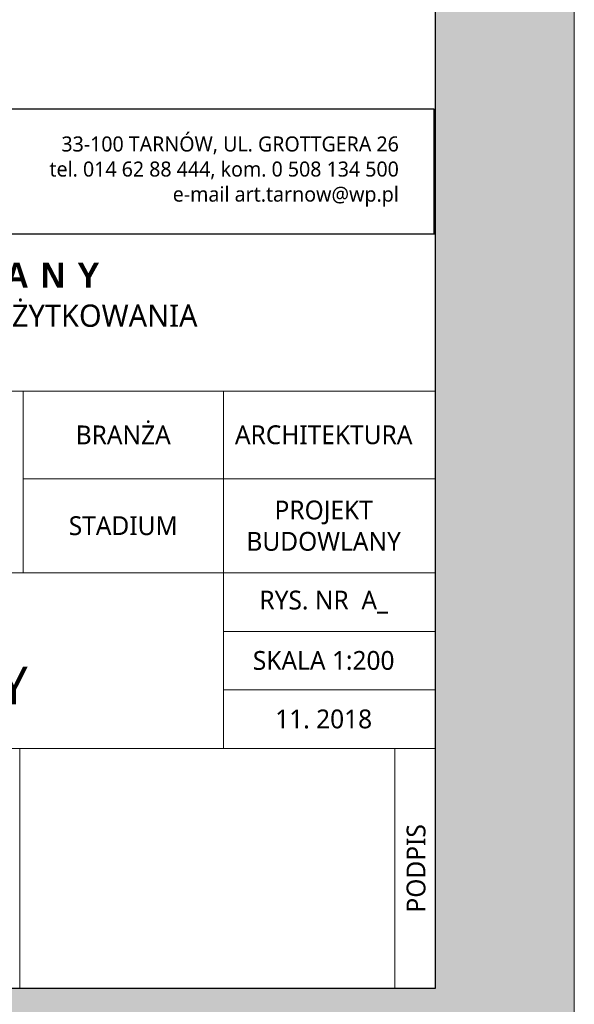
# Model space of a CAD drawing. Header units: millimetres. Extents: x -221 to 149158, y -114258 to 0.
# Tile 165 of 219: x 104106 to 104903, y -56049 to -54635. Entities that reach past the tile are written whole.
import ezdxf

# ---------------------------------------------------------------- set-up
doc = ezdxf.new("R2010")
doc.units = ezdxf.units.MM
doc.layers.get('0').update_dxf_attribs({"lineweight": 0})
doc.layers.add('A-opisram.ART', color=250, linetype='Continuous', lineweight=0)
doc.layers.add('opis..KF', color=250, linetype='Continuous', lineweight=15)
doc.layers.add('A-pomocram.ART', color=254, linetype='Continuous', lineweight=0, plot=False)
doc.layers.add('A-przekrycieram.ART', color=7, linetype='Continuous', lineweight=0, true_color=0xffffff)
doc.styles.add('ARCH', font='segoeuil.ttf')

# ---------------------------------------------------------------- blocks, each defined once
blk = doc.blocks.new('*U1674')
at = {"layer": 'A-przekrycieram.ART'}
h = blk.add_hatch(color=256, dxfattribs=at)
h.dxf.hatch_style = 1
h.paths.add_polyline_path([(0, 4200), (5940, 4200), (5940, 0), (0, 0)])
h.paths.add_polyline_path([(200, 4100), (5840, 4100), (5840, 100), (200, 100)], flags=16)
at = {"layer": 'A-opisram.ART', "lineweight": 30}
blk.add_lwpolyline([(200, 4100), (5840, 4100), (5840, 100), (200, 100)], close=True, dxfattribs=at)
at = {"layer": 'A-pomocram.ART'}
blk.add_lwpolyline([(0, 4200), (5940, 4200), (5940, 0), (0, 0)], close=True, dxfattribs=at)
blk = doc.blocks.new('A$C3E4B4AA6')
at = {"layer": 'opis..KF', "lineweight": 30}
blk.add_lwpolyline([(0, 100), (933, 100), (933, 0), (0, 0)], close=True, dxfattribs=at)
at = {"layer": 'opis..KF', "insert": (905, 50), "char_height": 12, "width": 336.0963, "attachment_point": 6, "style": 'ARCH'}
blk.add_mtext('33-100 TARNÓW, UL. GROTTGERA 26\\Ptel. 014 62 88 444, kom. 0 508 134 500\\Pe-mail art.tarnow@wp.pl', dxfattribs=at)

msp = doc.modelspace()

# ---------------------------------------------------------------- linework, layer by layer
at = {"layer": 'opis..KF'}
for points in [[(104702.86, -54943.26), (103021.73, -54943.26), (103021.73, -55168.26), (104702.86, -55168.26)], [(103327.73, -55168.26), (104110.73, -55168.26), (104110.73, -55429.26), (103327.73, -55429.26)], [(104110.73, -55168.26), (104398.73, -55168.26), (104398.73, -55294.26), (104110.73, -55294.26)], [(104398.73, -55168.26), (104702.86, -55168.26), (104702.86, -55294.26), (104398.73, -55294.26)], [(104110.73, -55294.26), (104398.73, -55294.26), (104398.73, -55429.26), (104110.73, -55429.26)], [(104398.73, -55294.26), (104702.86, -55294.26), (104702.86, -55429.26), (104398.73, -55429.26)], [(104398.73, -55429.26), (103327.73, -55429.26), (103327.73, -55681.26), (104398.73, -55681.26)], [(104398.73, -55429.26), (104702.86, -55429.26), (104702.86, -55513.26), (104398.73, -55513.26)], [(104398.73, -55513.26), (104702.86, -55513.26), (104702.86, -55597.26), (104398.73, -55597.26)], [(104398.73, -55597.26), (104702.86, -55597.26), (104702.86, -55681.26), (104398.73, -55681.26)], [(103327.73, -55681.26), (104106.22, -55681.26), (104106.22, -56025.76), (103327.73, -56025.76)], [(104702.86, -55681.26), (104686.73, -55681.26), (104686.73, -55681.26), (104106.22, -55681.26), (104106.22, -56025.76), (104702.86, -56025.76)], [(104644.73, -56025.76), (104644.73, -55681.26), (104702.86, -55681.26), (104702.86, -56025.76)]]:
    msp.add_lwpolyline(points, close=True, dxfattribs=at)

# ---------------------------------------------------------------- block references
at = {"xscale": 2, "yscale": 2, "zscale": 2}
msp.add_blockref('*U1674', (93022.86, -56225.76), dxfattribs=at)
at = {"layer": 'opis..KF', "xscale": 1.8, "yscale": 1.8, "zscale": 1.8}
msp.add_blockref('A$C3E4B4AA6', (103021.73, -54943.26), dxfattribs=at)

# ---------------------------------------------------------------- texts
at = {"layer": 'opis..KF', "attachment_point": 5, "style": 'ARCH'}
for s, insert, char_height, width in [('\\A1;{\\fCentury Gothic|b1|i0|c238|p34;\\T1.5;PROJEKT BUDOWLANY\\P\\fSegoe UI Light|b0|i0|c238|p34;\\H0.88889x;\\T1;PRZEBUDOWA ORAZ ZMIANA SPOSOBU UŻYTKOWANIA \\PSTRYCHU NA SALE LEKCYJNE}', (103817.52, -55061.04), 36, 1819.3166), ('\\A1;BRANŻA', (104254.73, -55231.26), 27, 288), ('\\A1;ARCHITEKTURA', (104542.73, -55231.26), 27, 288), ('\\A1;PROJEKT BUDOWLANY', (104542.73, -55361.76), 27, 288), ('\\A1;STADIUM', (104254.73, -55361.76), 27, 288), ('\\A1;RYS. NR  A_', (104542.73, -55471.26), 27, 288), ('\\A1;RZUT I PIĘTRA\\PSTAN ISTNIEJĄCY', (103837.07, -55554.28), 54, 1827.2551), ('\\A1;SKALA 1:200', (104542.73, -55555.26), 27, 288), ('\\A1;11. 2018', (104542.73, -55639.26), 27, 288)]:
    msp.add_mtext(s, dxfattribs=dict(at, insert=insert, char_height=char_height, width=width))
at = {"layer": 'opis..KF', "insert": (104675.58, -55853.51), "char_height": 27, "width": 344.5, "attachment_point": 5, "rotation": 90, "style": 'ARCH'}
msp.add_mtext('\\A1;PODPIS', dxfattribs=at)

doc.saveas('drawing.dxf')
